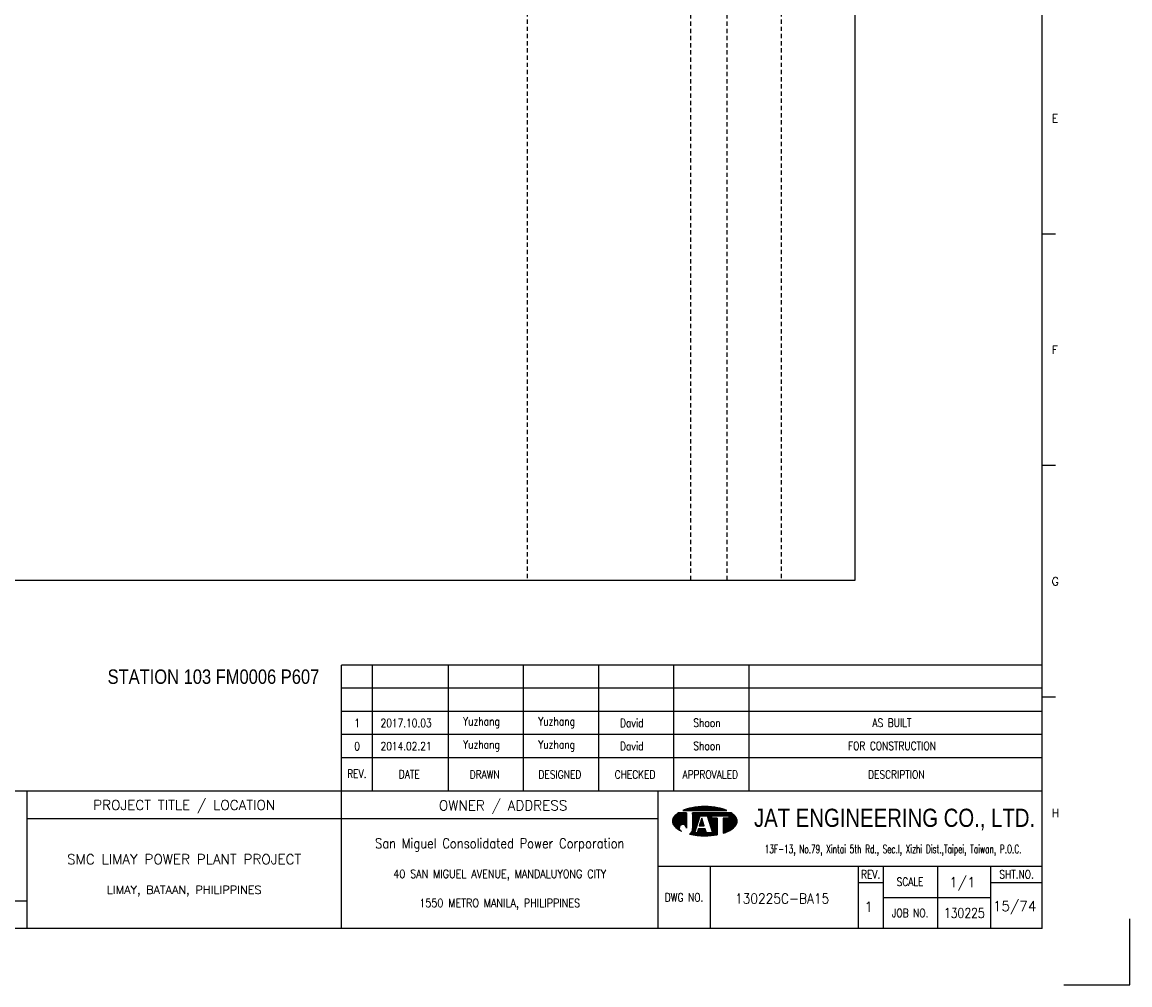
# Model space of a CAD drawing. Extents: x 1798 to 2764, y 430 to 1112.
# Tile 3 of 4: x 2379 to 2764, y 430 to 764. Entities that reach past the tile are written whole.
import ezdxf
from ezdxf.enums import TextEntityAlignment as Align

# ---------------------------------------------------------------- set-up
doc = ezdxf.new("R2010")
doc.units = 0
doc.header["$MEASUREMENT"] = 0
doc.linetypes.add('HIDDEN', pattern=[4, 1.5, -1, 1.5])
doc.layers.get('0').update_dxf_attribs({"linetype": 'CONTINUOUS'})
doc.layers.get('DEFPOINTS').update_dxf_attribs({"linetype": 'CONTINUOUS'})
for name, color, linetype in [('B_DIM', 7, 'CONTINUOUS'), ('CON', 4, 'CONTINUOUS'), ('DCS', 7, 'CONTINUOUS'), ('HID', 2, 'HIDDEN'), ('T', 2, 'CONTINUOUS'), ('TEXT', 7, 'CONTINUOUS'), ('圖框CON', 4, 'CONTINUOUS'), ('框線', 6, 'CONTINUOUS')]:
    doc.layers.add(name, color=color, linetype=linetype)
doc.styles.add('AEH', font='simplex', dxfattribs={"width": 0.8, "bigfont": 'ae'})
doc.styles.add('DAYUKP', font='complex', dxfattribs={"bigfont": 'DAYUKP.SHX'})
doc.styles.add('E2', font='simplex.shx', dxfattribs={"height": 2})
doc.styles.add('E3', font='simplex.shx', dxfattribs={"height": 3})
doc.styles.add('ROMANS', font='romans', dxfattribs={"width": 0.8})
doc.styles.add('style3', font='ARIALN.TTF')
doc.styles.add('WMF-Arial0', font='arial.ttf')

# ---------------------------------------------------------------- blocks, each defined once
blk = doc.blocks.new('1880-TITLE_BLK')
at = {"layer": 'TEXT', "color": 2, "linetype": 'Continuous', "style": 'E3'}
for tag, p in [('SCALE', (790.95, 31.17)), ('DWG_NO', (736.41, 26.44)), ('REV', (762.59, 23.97)), ('SHT_NO', (806.74, 23.97))]:
    blk.add_attdef(tag, text='', height=3, dxfattribs=at).set_placement(p, align=Align.MIDDLE)
at = {"layer": 'TEXT', "linetype": 'Continuous', "style": 'E2', "width": 0.6}
for tag, p in [('REV_DATE', (418.65, 19.76)), ('APPR_DATE', (492.93, 19.76))]:
    blk.add_attdef(tag, text='', height=2, dxfattribs=at).set_placement(p, align=Align.MIDDLE_LEFT)
blk = doc.blocks.new('1')
at = {"layer": 'B_DIM'}
for p, q in [((2181.53, 118.11), (1938.08, 118.11)), ((1938.08, 74.29), (1938.08, 118.11)), ((1948.92, 74.29), (1948.92, 118.11)), ((1975.28, 74.29), (1975.28, 118.11)), ((2001.39, 74.29), (2001.39, 118.11)), ((2027.5, 74.29), (2027.5, 118.11)), ((2053.62, 74.29), (2053.62, 118.11)), ((2079.73, 74.29), (2079.73, 118.11)), ((2181.53, 110.07), (1938.08, 110.07)), ((1938.08, 77.93), (1938.08, 104.33)), ((2181.53, 102.03), (1938.08, 102.03)), ((2181.53, 93.99), (1938.08, 93.99)), ((2181.53, 85.95), (1938.08, 85.95))]:
    blk.add_line(p, q, dxfattribs=at)
at = {"layer": 'DEFPOINTS'}
blk.add_lwpolyline([(2189, 7.08), (2211.97, 7.08), (2211.97, 30.05)], dxfattribs=at)
at = {"layer": 'T', "color": 0, "lineweight": -3}
for p, q in [((2053.09, 63.82), (2056.14, 66.87)), ((2053.09, 64.04), (2055.92, 66.87)), ((2053.11, 63.62), (2056.36, 66.87)), ((2053.12, 64.29), (2055.7, 66.87)), ((2053.14, 63.43), (2056.58, 66.87)), ((2053.18, 63.25), (2056.8, 66.87)), ((2053.18, 64.57), (2055.47, 66.87)), ((2053.24, 63.08), (2057.03, 66.87)), ((2053.29, 64.91), (2055.25, 66.87)), ((2053.3, 62.92), (2057.25, 66.87)), ((2053.37, 62.77), (2057.47, 66.87)), ((2053.45, 62.63), (2057.69, 66.87)), ((2053.54, 62.5), (2057.91, 66.86)), ((2053.61, 65.45), (2054.47, 66.31)), ((2053.64, 62.37), (2057.91, 66.64)), ((2053.74, 62.25), (2057.91, 66.42)), ((2053.84, 62.14), (2057.91, 66.2)), ((2053.95, 62.02), (2057.91, 65.98)), ((2054.07, 61.91), (2057.91, 65.75)), ((2054.18, 61.8), (2057.91, 65.53)), ((2056.94, 67.67), (2057.09, 67.82)), ((2057.16, 67.67), (2057.44, 67.95)), ((2057.39, 67.67), (2057.78, 68.07)), ((2057.61, 67.67), (2058.11, 68.18)), ((2057.83, 67.67), (2058.43, 68.27)), ((2058.05, 67.67), (2058.73, 68.35)), ((2058.27, 67.67), (2059.03, 68.43)), ((2058.49, 67.67), (2059.32, 68.49)), ((2058.72, 67.67), (2059.6, 68.55)), ((2058.94, 67.67), (2059.87, 68.6)), ((2059.16, 67.67), (2060.14, 68.65)), ((2059.38, 67.67), (2060.41, 68.7)), ((2059.6, 67.67), (2060.67, 68.74)), ((2059.82, 67.67), (2060.93, 68.77)), ((2060.05, 67.67), (2061.18, 68.81)), ((2060.05, 63.24), (2063.68, 66.87)), ((2060.05, 63.46), (2063.46, 66.87)), ((2060.05, 63.68), (2063.23, 66.87)), ((2060.05, 63.9), (2063.01, 66.87)), ((2060.05, 64.13), (2062.79, 66.87)), ((2060.05, 64.35), (2062.57, 66.87)), ((2060.05, 64.57), (2062.35, 66.87)), ((2060.05, 64.79), (2062.13, 66.87)), ((2060.05, 65.01), (2061.9, 66.87)), ((2060.05, 65.23), (2061.68, 66.87)), ((2060.05, 65.46), (2061.46, 66.87)), ((2060.05, 66.12), (2060.79, 66.87)), ((2060.05, 66.34), (2060.57, 66.87)), ((2060.05, 66.56), (2060.35, 66.87)), ((2060.05, 66.79), (2060.13, 66.87)), ((2060.05, 65.68), (2061.24, 66.87)), ((2060.05, 65.9), (2061.02, 66.87)), ((2060.05, 63.02), (2062.67, 65.64)), ((2060.27, 67.67), (2061.44, 68.84)), ((2060.49, 67.67), (2061.69, 68.87)), ((2060.71, 67.67), (2061.93, 68.89)), ((2060.93, 67.67), (2062.18, 68.91)), ((2061.15, 67.67), (2062.42, 68.93)), ((2061.38, 67.67), (2062.66, 68.95)), ((2061.6, 67.67), (2062.89, 68.97)), ((2061.82, 67.67), (2063.13, 68.98)), ((2062.04, 67.67), (2063.36, 68.99)), ((2062.26, 67.67), (2063.59, 69)), ((2062.48, 67.67), (2063.82, 69)), ((2062.71, 67.67), (2064.04, 69.01)), ((2062.83, 65.8), (2063.9, 66.87)), ((2062.93, 67.67), (2064.27, 69.01)), ((2063.05, 65.8), (2064.12, 66.87)), ((2063.15, 67.67), (2064.49, 69.01)), ((2063.27, 65.8), (2064.34, 66.87)), ((2063.37, 67.67), (2064.71, 69.01)), ((2063.49, 65.8), (2064.56, 66.87)), ((2063.59, 67.67), (2064.92, 69)), ((2063.72, 65.8), (2064.79, 66.87)), ((2063.81, 67.67), (2065.14, 69)), ((2063.94, 65.8), (2065.01, 66.87)), ((2064.04, 67.67), (2065.35, 68.99)), ((2064.16, 65.8), (2065.23, 66.87)), ((2064.26, 67.67), (2065.56, 68.98)), ((2064.38, 65.8), (2065.45, 66.87)), ((2064.48, 67.67), (2065.78, 68.97)), ((2064.6, 65.8), (2065.67, 66.87)), ((2064.7, 67.67), (2065.98, 68.95)), ((2064.82, 65.8), (2065.89, 66.87)), ((2064.92, 67.67), (2066.19, 68.94)), ((2065.05, 65.8), (2066.12, 66.87)), ((2065.14, 67.67), (2066.4, 68.92)), ((2065.16, 65.69), (2066.34, 66.87)), ((2065.22, 65.53), (2066.56, 66.87)), ((2065.27, 65.36), (2066.78, 66.87)), ((2065.32, 65.19), (2067, 66.87)), ((2065.37, 67.67), (2066.6, 68.9)), ((2065.38, 65.02), (2067.22, 66.87)), ((2065.43, 64.85), (2067.45, 66.87)), ((2065.48, 64.69), (2067.67, 66.87)), ((2065.54, 64.52), (2066.74, 65.71)), ((2065.59, 67.67), (2066.8, 68.88)), ((2065.59, 64.35), (2066.74, 65.49)), ((2065.81, 67.67), (2067, 68.86)), ((2066.03, 67.67), (2067.2, 68.84)), ((2066.25, 67.67), (2067.4, 68.82)), ((2066.47, 67.67), (2067.6, 68.79)), ((2066.7, 67.67), (2067.79, 68.77)), ((2066.82, 65.8), (2067.89, 66.87)), ((2066.92, 67.67), (2067.98, 68.74)), ((2067.04, 65.8), (2068.11, 66.87)), ((2067.14, 67.67), (2068.18, 68.71)), ((2067.26, 65.8), (2068.33, 66.87)), ((2067.36, 67.67), (2068.37, 68.68)), ((2067.48, 65.8), (2068.55, 66.87)), ((2067.58, 67.67), (2068.56, 68.64)), ((2067.71, 65.8), (2068.78, 66.87)), ((2067.81, 67.67), (2068.75, 68.61)), ((2067.93, 65.8), (2069, 66.87)), ((2068.03, 67.67), (2068.93, 68.58)), ((2068.15, 65.8), (2069.22, 66.87)), ((2068.25, 67.67), (2069.12, 68.54)), ((2068.37, 65.8), (2069.44, 66.87)), ((2068.47, 67.67), (2069.3, 68.5)), ((2068.59, 65.8), (2069.66, 66.87)), ((2068.69, 67.67), (2069.48, 68.46)), ((2068.81, 65.8), (2069.88, 66.87)), ((2068.91, 67.67), (2069.66, 68.42)), ((2069.04, 65.8), (2070.11, 66.87)), ((2069.14, 67.67), (2069.84, 68.37)), ((2069.26, 65.8), (2070.33, 66.87)), ((2069.36, 67.67), (2070.01, 68.33)), ((2069.48, 65.8), (2070.55, 66.87)), ((2069.58, 67.67), (2070.19, 68.28)), ((2069.7, 65.8), (2070.77, 66.87)), ((2069.8, 67.67), (2070.36, 68.23)), ((2069.92, 65.8), (2070.99, 66.87)), ((2070.02, 67.67), (2070.53, 68.18)), ((2070.14, 65.8), (2071.21, 66.87)), ((2070.24, 67.67), (2070.7, 68.13)), ((2070.37, 65.8), (2071.44, 66.87)), ((2070.47, 67.67), (2070.87, 68.07)), ((2070.59, 65.8), (2071.66, 66.87)), ((2070.69, 67.67), (2071.03, 68.02)), ((2070.75, 63.08), (2074.07, 66.4)), ((2070.75, 62.86), (2074.19, 66.3)), ((2070.75, 62.63), (2074.31, 66.2)), ((2070.75, 62.41), (2074.43, 66.09)), ((2070.75, 62.19), (2074.54, 65.98)), ((2070.75, 61.97), (2074.66, 65.87)), ((2070.75, 61.75), (2074.77, 65.76)), ((2070.75, 61.53), (2074.87, 65.65)), ((2070.75, 61.3), (2074.98, 65.53)), ((2070.81, 65.8), (2071.88, 66.87)), ((2070.91, 67.67), (2071.2, 67.96)), ((2071.03, 65.8), (2072.1, 66.87)), ((2071.13, 67.67), (2071.36, 67.9)), ((2071.25, 65.8), (2072.32, 66.87)), ((2071.35, 67.67), (2071.52, 67.84)), ((2071.47, 65.8), (2072.54, 66.87)), ((2071.57, 67.67), (2071.68, 67.77)), ((2071.7, 65.8), (2072.77, 66.87)), ((2071.8, 67.67), (2071.83, 67.71)), ((2071.92, 65.8), (2072.99, 66.87)), ((2072.14, 65.8), (2073.21, 66.87)), ((2072.36, 65.8), (2073.43, 66.87)), ((2072.58, 65.8), (2073.57, 66.78)), ((2072.62, 65.62), (2073.7, 66.69)), ((2072.62, 65.39), (2073.83, 66.6)), ((2072.62, 65.17), (2073.95, 66.5)), ((2054.29, 61.7), (2057.91, 65.31)), ((2054.41, 61.59), (2057.91, 65.09)), ((2054.53, 61.49), (2057.91, 64.87)), ((2054.65, 61.39), (2057.91, 64.65)), ((2054.78, 61.29), (2055.59, 62.11)), ((2054.9, 61.2), (2055.48, 61.77)), ((2056.12, 62.63), (2057.91, 64.42)), ((2056.46, 62.75), (2057.91, 64.2)), ((2056.7, 62.77), (2057.91, 63.98)), ((2056.9, 62.75), (2057.91, 63.76)), ((2057.08, 62.71), (2057.91, 63.54)), ((2057.23, 62.64), (2057.91, 63.32)), ((2057.37, 62.56), (2057.91, 63.09)), ((2057.5, 62.46), (2057.91, 62.87)), ((2057.61, 62.35), (2057.91, 62.65)), ((2057.7, 62.23), (2057.91, 62.43)), ((2057.79, 62.09), (2057.91, 62.21)), ((2057.85, 61.93), (2057.91, 61.99)), ((2057.89, 61.75), (2057.91, 61.76)), ((2059.09, 59.4), (2061.43, 61.74)), ((2059.86, 60.39), (2061.54, 62.07)), ((2059.98, 60.73), (2061.64, 62.39)), ((2060.03, 61), (2061.74, 62.72)), ((2060.05, 62.8), (2062.57, 65.32)), ((2060.05, 62.57), (2062.47, 64.99)), ((2060.05, 62.35), (2062.36, 64.67)), ((2060.05, 62.13), (2062.26, 64.34)), ((2060.05, 61.91), (2062.16, 64.02)), ((2060.05, 61.69), (2062.05, 63.69)), ((2060.05, 61.46), (2061.95, 63.37)), ((2062.45, 62.32), (2063.71, 63.57)), ((2062.5, 62.58), (2063.65, 63.74)), ((2062.6, 62.91), (2063.6, 63.91)), ((2062.68, 62.32), (2063.76, 63.4)), ((2062.7, 63.23), (2063.55, 64.08)), ((2062.8, 63.56), (2063.49, 64.25)), ((2062.9, 62.32), (2063.81, 63.24)), ((2062.91, 63.88), (2063.44, 64.42)), ((2063.01, 64.2), (2063.39, 64.58)), ((2063.11, 64.53), (2063.33, 64.75)), ((2063.12, 62.32), (2063.87, 63.07)), ((2063.21, 64.85), (2063.28, 64.92)), ((2063.34, 62.32), (2063.92, 62.9)), ((2063.56, 62.32), (2063.97, 62.73)), ((2063.78, 62.32), (2064.03, 62.56)), ((2064.01, 62.32), (2064.08, 62.39)), ((2065.65, 64.18), (2066.74, 65.27)), ((2065.7, 64.01), (2066.74, 65.05)), ((2065.75, 63.84), (2066.9, 65)), ((2065.81, 63.68), (2067.12, 65)), ((2065.86, 63.51), (2067.35, 65)), ((2065.91, 63.34), (2067.57, 65)), ((2065.97, 63.17), (2067.79, 65)), ((2066.02, 63), (2068.01, 65)), ((2066.07, 62.84), (2068.23, 65)), ((2066.13, 62.67), (2068.46, 65)), ((2066.18, 62.5), (2068.61, 64.93)), ((2066.23, 62.33), (2068.61, 64.71)), ((2066.29, 62.16), (2068.61, 64.48)), ((2066.34, 61.99), (2068.61, 64.26)), ((2066.39, 61.83), (2068.61, 64.04)), ((2066.45, 61.66), (2068.61, 63.82)), ((2066.5, 61.49), (2068.61, 63.6)), ((2066.56, 61.32), (2068.61, 63.38)), ((2066.61, 61.15), (2068.61, 63.15)), ((2066.66, 60.99), (2068.61, 62.93)), ((2066.72, 60.82), (2068.61, 62.71)), ((2066.77, 60.65), (2068.61, 62.49)), ((2066.82, 60.48), (2068.61, 62.27)), ((2066.88, 60.31), (2068.61, 62.05)), ((2066.93, 60.14), (2068.61, 61.82)), ((2066.98, 59.98), (2068.61, 61.6)), ((2070.75, 61.08), (2075.08, 65.41)), ((2070.75, 60.86), (2075.17, 65.28)), ((2070.75, 60.64), (2075.25, 65.14)), ((2070.75, 63.96), (2071.78, 65)), ((2070.75, 63.74), (2072, 65)), ((2070.75, 63.52), (2072.22, 65)), ((2070.75, 63.3), (2072.45, 65)), ((2070.75, 64.41), (2071.34, 65)), ((2070.75, 64.19), (2071.56, 65)), ((2070.75, 64.85), (2070.89, 65)), ((2070.75, 64.63), (2071.12, 65)), ((2070.75, 60.42), (2075.33, 64.99)), ((2070.75, 60.2), (2075.39, 64.84)), ((2070.75, 59.97), (2075.45, 64.67)), ((2070.75, 59.75), (2075.5, 64.5)), ((2071.07, 59.85), (2075.53, 64.32)), ((2071.42, 59.97), (2075.56, 64.12)), ((2071.78, 60.12), (2075.57, 63.9)), ((2072.17, 60.28), (2075.55, 63.67)), ((2072.59, 60.48), (2075.51, 63.4)), ((2073.08, 60.75), (2075.42, 63.1)), ((2073.74, 61.19), (2075.24, 62.69)), ((2055.03, 61.11), (2055.46, 61.53)), ((2055.16, 61.01), (2055.47, 61.33)), ((2055.3, 60.93), (2055.52, 61.15)), ((2055.43, 60.84), (2055.59, 60.99)), ((2055.57, 60.76), (2055.67, 60.85)), ((2055.71, 60.67), (2055.76, 60.73)), ((2055.85, 60.59), (2055.88, 60.62)), ((2056, 60.52), (2056, 60.52)), ((2056.14, 60.44), (2056.14, 60.44)), ((2057.91, 61.54), (2057.91, 61.55)), ((2059.28, 59.36), (2061.33, 61.42)), ((2059.46, 59.32), (2061.23, 61.09)), ((2059.64, 59.29), (2061.12, 60.77)), ((2059.83, 59.25), (2061.02, 60.44)), ((2060.02, 59.22), (2060.92, 60.12)), ((2060.05, 61.24), (2060.05, 61.24)), ((2060.21, 59.19), (2060.93, 59.91)), ((2060.4, 59.16), (2061.15, 59.91)), ((2060.59, 59.13), (2061.38, 59.91)), ((2060.78, 59.1), (2061.6, 59.91)), ((2060.98, 59.07), (2063.16, 61.25)), ((2061.17, 59.04), (2063.38, 61.25)), ((2061.37, 59.02), (2063.6, 61.25)), ((2061.57, 59), (2063.82, 61.25)), ((2061.68, 59.99), (2062.94, 61.25)), ((2061.77, 58.97), (2064.04, 61.25)), ((2061.78, 60.32), (2062.71, 61.25)), ((2061.88, 60.64), (2062.49, 61.25)), ((2061.97, 58.95), (2064.27, 61.25)), ((2061.99, 60.96), (2062.27, 61.25)), ((2062.17, 58.94), (2064.45, 61.21)), ((2062.38, 58.92), (2064.51, 61.05)), ((2062.58, 58.9), (2064.56, 60.88)), ((2062.79, 58.89), (2064.61, 60.71)), ((2063, 58.88), (2064.67, 60.54)), ((2063.21, 58.87), (2064.72, 60.37)), ((2063.43, 58.86), (2064.77, 60.2)), ((2063.64, 58.85), (2064.82, 60.03)), ((2063.86, 58.85), (2064.92, 59.91)), ((2064.08, 58.84), (2065.15, 59.91)), ((2064.3, 58.84), (2065.37, 59.91)), ((2064.52, 58.84), (2065.59, 59.91)), ((2064.74, 58.85), (2065.81, 59.91)), ((2064.97, 58.85), (2066.03, 59.91)), ((2065.2, 58.86), (2066.25, 59.91)), ((2065.43, 58.87), (2066.48, 59.91)), ((2065.66, 58.88), (2066.7, 59.91)), ((2065.9, 58.89), (2066.92, 59.91)), ((2066.14, 58.91), (2068.61, 61.38)), ((2066.38, 58.93), (2068.61, 61.16)), ((2066.62, 58.95), (2068.61, 60.94)), ((2066.87, 58.97), (2068.61, 60.72)), ((2067.11, 59), (2068.61, 60.49)), ((2067.37, 59.03), (2068.61, 60.27)), ((2067.62, 59.06), (2068.61, 60.05)), ((2067.88, 59.1), (2068.61, 59.83)), ((2068.14, 59.14), (2068.61, 59.61)), ((2068.4, 59.18), (2068.61, 59.38))]:
    blk.add_line(p, q, dxfattribs=at)
at = {"layer": 'T', "lineweight": -3}
for p, q in [((2057.91, 66.87), (2055.21, 66.87)), ((2056.73, 67.67), (2071.93, 67.67)), ((2057.91, 66.87), (2057.91, 61.52)), ((2073.45, 66.87), (2060.05, 66.87)), ((2060.05, 66.33), (2060.05, 66.87)), ((2060.05, 66.87), (2060.05, 61.23)), ((2060.85, 59.91), (2062.72, 65.8)), ((2062.72, 65.8), (2065.13, 65.8)), ((2063.79, 65.8), (2065.13, 65.8)), ((2065.13, 65.8), (2067, 59.91)), ((2066.74, 65.8), (2072.62, 65.8)), ((2066.74, 65), (2066.74, 65.8)), ((2072.62, 65.8), (2072.62, 65)), ((2061.8, 63.05), (2060.05, 61.24)), ((2063.26, 65), (2062.41, 62.32)), ((2062.41, 62.32), (2064.1, 62.32)), ((2064.1, 62.32), (2063.26, 65)), ((2068.61, 65), (2066.74, 65)), ((2068.61, 65), (2068.61, 59.21)), ((2072.62, 65), (2070.75, 65)), ((2070.75, 65), (2070.75, 59.74)), ((2061.65, 59.91), (2060.85, 59.91)), ((2062.08, 61.25), (2061.65, 59.91)), ((2064.44, 61.25), (2062.08, 61.25)), ((2064.86, 59.91), (2064.44, 61.25)), ((2067, 59.91), (2064.86, 59.91))]:
    blk.add_line(p, q, dxfattribs=at)
for centre, major_axis, start_param, end_param in [((2055.58, 63.92), (1.76, 1.76), 1.614811, 2.356194), ((2059.72, 60.14), (-5.73, 5.73), 6.088179, 6.3272), ((2062.5, 54), (-10.49, 10.49), 5.683021, 5.897183), ((2064.33, 44.23), (-17.52, 17.52), 5.497787, 5.683021), ((2064.33, 44.23), (17.52, 17.52), 0.600164, 0.785398), ((2066.16, 54), (10.49, 10.49), 0.386002, 0.600164), ((2068.93, 60.14), (-5.73, 5.73), 4.668374, 4.907395), ((2073.07, 63.92), (-1.76, 1.76), 3.926991, 4.668374), ((2055.58, 63.92), (-1.76, 1.76), 0.785398, 1.526782), ((2059.72, 67.71), (5.73, 5.73), 3.097578, 3.478972), ((2056.68, 61.54), (-0.868, 0.868), 3.906164, 8.245601), ((2068.93, 67.71), (-5.73, 5.73), 2.781027, 3.185607), ((2073.07, 63.92), (1.76, 1.76), 4.756403, 5.497787), ((2057.88, 61.28), (1.53, 1.53), 4.470635, 5.546585), ((2064.33, 83.62), (17.52, 17.52), 3.710226, 3.926991), ((2064.33, 83.62), (17.52, 17.52), 3.926991, 4.100643), ((2066.16, 73.85), (-10.49, 10.49), 2.670765, 2.781027)]:
    blk.add_ellipse(centre, major_axis=major_axis, ratio=1, start_param=start_param, end_param=end_param, dxfattribs=at)
at = {"layer": '圖框CON'}
for p, q in [((2186.14, 267.8), (2181.53, 267.8)), ((2186.14, 187.4), (2181.53, 187.4)), ((2186.14, 107), (2181.53, 107)), ((2048.1, 48.3), (2181.53, 48.3)), ((2066.14, 48.3), (2066.14, 26.6)), ((2117.55, 48.3), (2117.55, 26.6)), ((2126.28, 48.3), (2126.28, 26.6)), ((2145.25, 26.6), (2145.25, 48.3)), ((2163.72, 26.6), (2163.72, 48.3)), ((2117.55, 42.62), (2126.28, 42.62)), ((2163.72, 42.62), (2181.53, 42.62)), ((2126.28, 37.45), (2163.72, 37.45))]:
    blk.add_line(p, q, dxfattribs=at)
for points in [[(1828.89, 26.6), (1828.89, 74.29)], [(1938.08, 26.6), (1938.08, 74.29)], [(2048.1, 26.6), (2048.1, 74.29)], [(2048.1, 64.75), (1828.89, 64.75)], [(1828.89, 36.15), (1802.67, 36.15), (1651.45, 36.15)]]:
    blk.add_lwpolyline(points, dxfattribs=at)
at = {"layer": '框線'}
for p, q in [((2181.53, 26.6), (2181.53, 669.81)), ((2181.53, 74.29), (1308.62, 74.29)), ((2181.53, 26.6), (1308.62, 26.6))]:
    blk.add_line(p, q, dxfattribs=at)
at = {"style": 'DAYUKP'}
for s, p in [('E', (2184.79, 307.99)), ('F', (2184.79, 227.59)), ('G', (2184.79, 147.19)), ('H', (2184.79, 66.79))]:
    blk.add_text(s, height=2.87, dxfattribs=at).set_placement(p, align=Align.MIDDLE_LEFT)
at = {"style": 'WMF-Arial0', "width": 0.8}
blk.add_text('JAT ENGINEERING CO., LTD.', height=6.3172, dxfattribs=at).set_placement((2130.24, 64.55), align=Align.MIDDLE)
at = {"color": 2, "ltscale": 500, "style": 'ROMANS', "width": 0.85}
blk.add_text('San Miguel Consolidated Power Corporation', height=3.4457, dxfattribs=at).set_placement((1993.09, 56.23), align=Align.MIDDLE_CENTER)
at = {"color": 2, "ltscale": 500, "style": 'ROMANS'}
for s, height, p in [('SMC LIMAY POWER PLANT PROJECT', 3.4457, (1883.48, 50.7)), ('LIMAY, BATAAN, PHILIPPINES', 2.8714, (1883.48, 40.08))]:
    blk.add_text(s, height=height, dxfattribs=at).set_placement(p, align=Align.MIDDLE_CENTER)
at = {"color": 4, "ltscale": 500, "style": 'ROMANS', "width": 0.85}
for s, p in [('40 SAN MIGUEL AVENUE, MANDALUYONG CITY', (1993.09, 45.61)), ('1550 METRO MANILA, PHILIPPINES', (1993.09, 35.51))]:
    blk.add_text(s, height=2.8714, dxfattribs=at).set_placement(p, align=Align.MIDDLE_CENTER)
at = {"layer": 'B_DIM', "style": 'AEH', "width": 0.8}
for s, height, p in [('REV.', 2.871, (1943.45, 80.37)), ('DATE', 2.871, (1961.68, 80.21)), ('DRAWN', 2.871, (1987.87, 80.12)), ('DESIGNED', 2.871, (2013.98, 80.12)), ('CHECKED', 2.871, (2040.1, 80.12)), ('APPROVALED', 2.871, (2066.21, 80.12)), ('DESCRIPTION', 2.8714, (2130.87, 80.12))]:
    blk.add_text(s, height=height, dxfattribs=at).set_placement(p, align=Align.MIDDLE)
at = {"layer": 'HID', "ltscale": 500, "style": 'ROMANS'}
for s, p in [('PROJECT TITLE / LOCATION', (1883.48, 69.28)), ('OWNER / ADDRESS', (1994.25, 69.12))]:
    blk.add_text(s, height=3.4457, dxfattribs=at).set_placement(p, align=Align.MIDDLE)
at = {"layer": 'HID', "color": 7, "style": 'ROMANS', "width": 0.8}
for s, p in [('REV.', (2121.92, 45.46)), ('SHT.NO.', (2172.62, 45.46)), ('SCALE', (2135.64, 42.87)), ('DWG NO.', (2057.12, 37.45)), ('JOB NO.', (2135.64, 32.03))]:
    blk.add_text(s, height=2.871, dxfattribs=at).set_placement(p, align=Align.MIDDLE)
at = {"layer": 'T', "color": 2, "ltscale": 500, "style": 'ROMANS', "width": 0.65}
blk.add_text('13F-13, No.79, Xintai 5th Rd., Sec.I, Xizhi Dist.,Taipei, Taiwan, P.O.C.', height=2.8714, dxfattribs=at).set_placement((2129.74, 52.81), align=Align.CENTER)

msp = doc.modelspace()

# ---------------------------------------------------------------- linework, layer by layer
at = {"layer": 'CON'}
msp.add_lwpolyline([(1954.4, 1070.05), (2668.4, 1070.05), (2668.4, 570.24), (1954.4, 570.24)], close=True, dxfattribs=at)
at = {"layer": 'HID'}
for p, q in [((2554.65, 1070.05), (2554.65, 570.24)), ((2642.85, 1070.05), (2642.85, 570.24)), ((2611.35, 1069.35), (2611.35, 570.24)), ((2623.95, 1069.35), (2623.95, 570.24))]:
    msp.add_line(p, q, dxfattribs=at)

# ---------------------------------------------------------------- block references
msp.add_blockref('1', (551.98, 422.73))
at = {"layer": 'TEXT', "color": 0}
ref = msp.add_blockref('1880-TITLE_BLK', (1797.33, 429.39), dxfattribs=dict(at, xscale=1.148576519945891, yscale=1.148576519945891, zscale=1.148576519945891))
ref.add_attrib('DWG_NO', '130225C-BA15', dxfattribs={"color": 2, "linetype": 'Continuous', "height": 3.4457, "style": 'E3', "width": 0.9}).set_placement((2643.16, 459.77), align=Align.MIDDLE)
ref.add_attrib('REV', '1', dxfattribs={"color": 2, "linetype": 'Continuous', "height": 3.45, "style": 'E3'}).set_placement((2673.23, 456.93), align=Align.MIDDLE)
ref.add_attrib('SCALE', '1/1', dxfattribs={"color": 2, "linetype": 'Continuous', "height": 3.446, "style": 'E3'}).set_placement((2705.79, 465.19), align=Align.MIDDLE)
ref.add_attrib('SHT_NO', '15/74', dxfattribs={"color": 2, "linetype": 'Continuous', "height": 3.446, "style": 'E3'}).set_placement((2723.94, 456.93), align=Align.MIDDLE)

# ---------------------------------------------------------------- texts
at = {"layer": 'DCS', "linetype": 'ByBlock', "style": 'style3'}
msp.add_text('STATION 103 FM0006 P607', height=5, dxfattribs=at).set_placement((2408.84, 534.33))
at = {"layer": 'T', "style": 'AEH', "width": 0.8}
for s, height, p in [('1', 2.87, (2495.52, 520.71)), ('2017.10.03', 2.871, (2512.52, 520.74)), ('Yuzhang', 2.871, (2538.72, 520.83)), ('Yuzhang', 2.871, (2564.83, 520.83)), ('David', 2.871, (2590.95, 520.83)), ('Shoon', 2.871, (2617.06, 520.83)), ('AS BUILT', 2.871, (2681.33, 520.83)), ('0', 2.87, (2495.52, 512.67)), ('2014.02.21', 2.871, (2512.52, 512.7)), ('Yuzhang', 2.871, (2538.72, 512.79)), ('Yuzhang', 2.871, (2564.83, 512.79)), ('David', 2.871, (2590.95, 512.79)), ('Shoon', 2.871, (2617.06, 512.79)), ('FOR CONSTRUCTION', 2.8714, (2681.33, 512.79))]:
    msp.add_text(s, height=height, dxfattribs=at).set_placement(p, align=Align.MIDDLE)
at = {"layer": 'TEXT', "color": 2, "style": 'E3', "width": 0.8}
msp.add_text('130225', height=3.446, dxfattribs=at).set_placement((2706.46, 454.76), align=Align.MIDDLE_CENTER)

doc.saveas('drawing.dxf')
